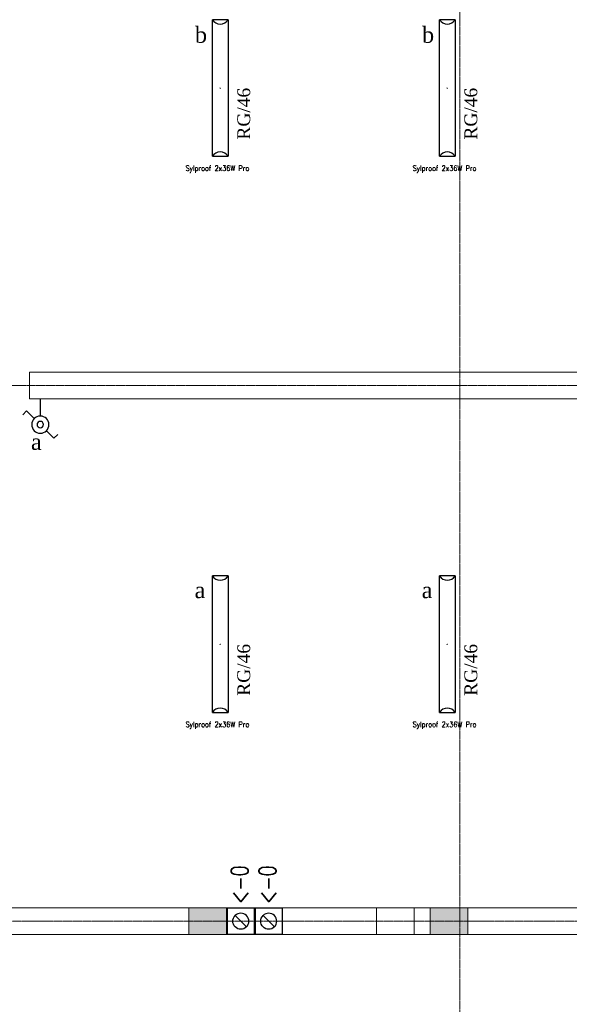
# Model space of a CAD drawing. Header units: centimetres. Extents: x 88729 to 133553, y -16225 to 14174.
# Tile 2 of 231: x 92333 to 92846, y -15158 to -14239. Entities that reach past the tile are written whole.
import ezdxf
from ezdxf.enums import TextEntityAlignment as Align

# ---------------------------------------------------------------- set-up
doc = ezdxf.new("R2010")
doc.units = ezdxf.units.CM
doc.linetypes.add('CENTER2', pattern=[1.125, 0.75, -0.125, 0.125, -0.125])
for name, color, linetype in [('A-OS', 252, 'CENTER2'), ('A-rdzenie zelbetowe', 252, 'Continuous'), ('A-SCIANY', 252, 'Continuous'), ('A-WID', 252, 'Continuous'), ('B-IWE', 252, 'Continuous'), ('B-IWE-KAN', 252, 'Continuous'), ('E_Istn', 170, 'Continuous'), ('E_opisy siły', 5, 'Continuous'), ('E_PODKLAD', 7, 'Continuous'), ('E_siła', 5, 'Continuous'), ('R-MET-IWE', 252, 'Continuous'), ('rz_wentylacja', 252, 'Continuous')]:
    doc.layers.add(name, color=color, linetype=linetype)
doc.layers.add('E_Istn_pozostaje', color=132, linetype='Continuous', lineweight=25)
doc.layers.add('rz_zelbet', color=252, linetype='Continuous', lineweight=20)
doc.styles.add('MM_050', font='romans.shx', dxfattribs={"width": 0.8, "height": 16})
doc.styles.add('old', font='BOOKOS.TTF')
doc.styles.get("Standard").update_dxf_attribs({"font": 'txt.shx'})

# ---------------------------------------------------------------- blocks, each defined once
blk = doc.blocks.new('E_łącznik schodowy_IP44')
at = {"linetype": 'Continuous', "ltscale": 0.5}
for p, q in [((5.66, 29.66), (12.73, 36.73)), ((16.26, 33.19), (12.73, 36.73)), ((-16.26, 14.81), (-12.73, 11.27)), ((-5.66, 18.34), (-12.73, 11.27)), ((0, 0), (0, 16))]:
    blk.add_line(p, q, dxfattribs=at)
for radius in [8, 3]:
    blk.add_circle((0, 24), radius, dxfattribs=at)
at = {"linetype": 'Continuous', "ltscale": 0.5, "style": 'old', "flags": 4}
blk.add_attdef('OBWÓD', (12.73, 36.73), '', height=12, dxfattribs=at)
blk = doc.blocks.new('RLX_0046718')
at = {"ltscale": 0.1}
for p, q in [((7.25, 63.75), (-7.25, 63.75)), ((-7.25, -63.75), (-7.25, 63.75)), ((7.25, 63.75), (7.25, -63.75)), ((-0.15, 0), (0, 0)), ((0, -0.15), (0, 0.15)), ((0, 0), (0.15, 0)), ((-7.25, -63.75), (7.25, -63.75))]:
    blk.add_line(p, q, dxfattribs=at)
for centre, start, end in [((0, 68.11), 211.02961, 328.97039), ((0, -68.11), 31.02961, 148.97039)]:
    blk.add_arc(centre, 8.46, start, end, dxfattribs=at)
at = {"ltscale": 0.1, "insert": (-32.32, -72.36), "char_height": 5, "width": 65.1845, "attachment_point": 1, "style": 'MM_050'}
blk.add_mtext('Sylproof 2x36W Pro', dxfattribs=at)
at = {"ltscale": 0.1, "flags": 9}
blk.add_attdef('RLXLUM', (0, 0), '', height=0.1, dxfattribs=at)
blk = doc.blocks.new('E_opis siły')
at = {"layer": 'E_siła', "linetype": 'Continuous', "ltscale": 0.5, "style": 'old', "flags": 4}
blk.add_attdef('OBWÓD', (0, 0), '', height=12, dxfattribs=at)
blk = doc.blocks.new('IWE0W')
at = {"layer": 'B-IWE-KAN'}
blk.add_lwpolyline([(0.854, 0.854, -1), (0.146, 0.146), (0.854, 0.854, 1), (0.146, 0.146)], format="xyb", dxfattribs=at)
blk = doc.blocks.new('IWE0W011')
at = {"layer": 'B-IWE'}
blk.add_lwpolyline([(0, 0), (25, 0), (25, 25), (0, 25), (0, 0)], dxfattribs=at)
at = {"xscale": 15, "yscale": 15, "zscale": 15}
blk.add_blockref('IWE0W', (5, 5), dxfattribs=at)
at = {"layer": 'R-MET-IWE', "width": 0.75}
blk.add_attdef('NR', text='', height=9.5, dxfattribs=at).set_placement((12.5, 37), align=Align.MIDDLE)
blk = doc.blocks.new('A$Ce817dbbb')
at = {"layer": 'rz_zelbet', "lineweight": 9, "ltscale": 0.1}
h = blk.add_hatch(dxfattribs=at)
h.set_pattern_fill('ANSI33', color=252, scale=40, style=0)
h.set_pattern_definition([(45, (-34168.379, 8519.795), (-7.0710678, 7.0710678), []), (45, (-34161.308, 8519.795), (-7.0710678, 7.0710678), [5, -2.5])])
h.paths.add_polyline_path([(249.1, -25533.27), (284.1, -25533.27), (284.1, -25558.27), (249.1, -25558.27)])
h.paths.add_polyline_path([(669.1, -25533.27), (704.1, -25533.27), (704.1, -25558.27), (669.1, -25558.27)])
h.paths.add_polyline_path([(1089.1, -25533.27), (1124.1, -25533.27), (1124.1, -25558.27), (1089.1, -25558.27)])
h.paths.add_polyline_path([(1314.1, -25533.27), (1349.1, -25533.27), (1349.1, -25558.27), (1314.1, -25558.27)])
h.paths.add_polyline_path([(1509.1, -25533.27), (1544.1, -25533.27), (1544.1, -25558.27), (1509.1, -25558.27)])
at = {"layer": 'A-OS', "color": 252, "lineweight": 9, "ltscale": 2}
for p, q in [((1341.6, -26622.56), (1341.6, -22825.03)), ((-153.4, -25045.77), (3298.95, -25045.77)), ((-2558.23, -25545.77), (3298.95, -25545.77))]:
    blk.add_line(p, q, dxfattribs=at)
at = {"layer": 'A-rdzenie zelbetowe', "color": 252, "lineweight": 9, "ltscale": 0.1}
for points in [[(1089.1, -25533.27), (1124.1, -25533.27), (1124.1, -25558.27), (1089.1, -25558.27)], [(1314.1, -25533.27), (1349.1, -25533.27), (1349.1, -25558.27), (1314.1, -25558.27)]]:
    blk.add_lwpolyline(points, close=True, dxfattribs=at)
at = {"layer": 'A-SCIANY', "color": 252, "lineweight": 9, "ltscale": 3}
for p, q in [((940.6, -25058.27), (940.6, -25033.27)), ((940.6, -25033.27), (1524.1, -25033.27)), ((940.6, -25058.27), (1524.1, -25058.27)), ((806.1, -25533.27), (1264.1, -25533.27)), ((1264.1, -25558.27), (1264.1, -25533.27)), ((1299.1, -25533.27), (1454.1, -25533.27)), ((1299.1, -25558.27), (1299.1, -25533.27)), ((806.1, -25558.27), (1264.1, -25558.27)), ((1299.1, -25558.27), (1634.1, -25558.27))]:
    blk.add_line(p, q, dxfattribs=at)
at = {"layer": 'A-WID', "color": 252, "lineweight": 9}
for p, q in [((1299.1, -25533.27), (1264.1, -25533.27)), ((1264.1, -25558.27), (1299.1, -25558.27))]:
    blk.add_line(p, q, dxfattribs=at)
at = {"layer": 'rz_wentylacja', "color": 252, "lineweight": 9}
ref = blk.add_blockref('IWE0W011', (1125.1, -25533.27), dxfattribs=dict(at, xscale=-1, rotation=180))
ref.add_attrib('NR', '<-0', (1144.46, -25529.67), dxfattribs={"layer": 'R-MET-IWE', "height": 16, "rotation": 90, "width": 0.75})
ref = blk.add_blockref('IWE0W011', (1151.1, -25533.27), dxfattribs=dict(at, xscale=-1, rotation=180))
ref.add_attrib('NR', '<-0', (1170.46, -25529.67), dxfattribs={"layer": 'R-MET-IWE', "height": 16, "rotation": 90, "width": 0.75})
at = {"layer": 'R-MET-IWE', "color": 252, "lineweight": 9, "width": 0.75}
for tag, rotation, p in [('0-', 90, (-1139.05, -4143.61)), ('0-', 90, (-1113.05, -4143.61)), ('0-', 90, (-1087.05, -4143.61)), ('2-', 90, (-796.05, -4143.61)), ('2-', 90, (-505.05, -4143.61)), ('0-', 90, (-480.05, -4143.61)), ('0-', 90, (-456.05, -4143.61)), ('2-', 90, (-166.05, -4143.61)), ('2-', 90, (-625.66, -4833.61)), ('2-', 90, (-599.66, -4833.61)), ('2-', 90, (-573.66, -4833.61)), ('0-', 180, (-2169.64, -4848.47)), ('0-', 180, (-2169.64, -4873.47)), ('0-', 180, (-2169.64, -4899.47)), ('-2', 90, (-1661.47, -4961.65)), ('-2', 90, (-1636.47, -4961.65)), ('0-', 270, (-1489.78, -4968.06)), ('0-', 270, (-1464.78, -4968.06)), ('0-', 270, (-1439.78, -4968.06)), ('0-', 270, (-1364.78, -4968.06)), ('0-', 270, (-1339.78, -4968.06)), ('0-', 270, (-1314.78, -4968.06)), ('0-', 270, (328.22, -4968.06)), ('0-', 270, (354.22, -4968.06)), ('0-', 270, (1256.22, -4968.06)), ('0-', 270, (1282.22, -4968.06)), ('0-', 90, (-513.05, -5496.61)), ('0-', 90, (-487.05, -5496.61)), ('K.S.-', 90, (-487.05, -5766.11)), ('0-', 90, (-513.05, -5766.11)), ('1-', 90, (-539.05, -6114.61)), ('0-', 90, (-513.05, -6114.61)), ('0-', 90, (-487.05, -6114.61)), ('0-', 90, (301.95, -6545.61)), ('0-', 90, (327.95, -6545.61)), ('0-', 90, (353.95, -6545.61)), ('0-', 90, (416.11, -6545.61)), ('0-', 90, (1255.95, -6545.61)), ('0-', 90, (1281.95, -6545.61)), ('1-', 90, (2382.95, -6845.61)), ('1-', 90, (2408.95, -6845.61)), ('1-', 90, (2434.95, -6845.61)), ('1-', 90, (2827.95, -6845.61)), ('1-', 90, (2853.95, -6845.61)), ('1-', 90, (2879.95, -6845.61)), ('<-2', 90, (-910.64, -10482.41)), ('2->', 90, (-718.15, -10854.38)), ('2->', 90, (-692.15, -10854.38)), ('2->', 90, (-744.15, -10870.8)), ('-0', 90, (-186.09, -12450.12)), ('1-', 90, (2264.47, -12866.38)), ('1-', 90, (2290.47, -12866.38)), ('1-', 90, (2316.47, -12866.38)), ('1-', 90, (2709.47, -12866.38)), ('1-', 90, (2735.47, -12866.38)), ('1-', 90, (2761.47, -12866.38)), ('<-KL', 90, (-700.01, -16780.91)), ('-0', 90, (-179.94, -18957.53)), ('0->', 90, (-1257.53, -23179.05)), ('0->', 90, (-1231.53, -23179.05)), ('0->', 90, (-1205.53, -23179.05)), ('0->', 90, (-600.53, -23179.05)), ('0->', 90, (-574.53, -23179.05)), ('0->', 90, (-1692.53, -24074.05)), ('0->', 90, (-1666.53, -24074.05)), ('0->', 90, (-1640.53, -24074.05)), ('0->', 90, (-1486.53, -24074.05)), ('0->', 90, (-1460.53, -24074.05)), ('0->', 90, (-1434.53, -24074.05)), ('<-0', 90, (-499.82, -24383.56)), ('<-0', 90, (-298.11, -24383.56)), ('<-0', 180, (-587.12, -25088.86)), ('<-0', 270, (-496.63, -25202.68)), ('<-0', 180, (-1353.25, -25419.36)), ('<-0', 180, (-1187.25, -25444.1)), ('<-0', 90, (-179.61, -25454.22)), ('<-0', 90, (-69.59, -26375.36)), ('<-0', 90, (-43.59, -26375.36))]:
    blk.add_attdef(tag, text='', height=17, rotation=rotation, dxfattribs=at).set_placement(p, align=Align.MIDDLE)
for tag, p in [('2-', (1424.81, -4179.2)), ('2-', (1424.81, -4205.2)), ('K.S.-', (-76.89, -4264.2)), ('KL-', (-613.13, -4292.18)), ('1-', (-613.13, -4312.18)), ('1-', (-613.13, -4332.18)), ('K.S.-', (1414.13, -4333.66)), ('0-', (-70.19, -4341.2)), ('0-', (469.81, -4341.2)), ('1-', (-613.13, -4352.18)), ('0-', (1424.81, -4361.2)), ('0-', (-70.19, -4367.2)), ('1-', (469.81, -4367.2)), ('0-', (1099.81, -4368.2)), ('1-', (-70.19, -4393.2)), ('1-', (469.81, -4393.2)), ('2-', (1424.81, -4387.2)), ('1-', (1099.81, -4394.2)), ('2-', (-70.19, -4419.2)), ('2-', (1099.81, -4420.2)), ('2-', (1424.81, -4413.2)), ('K.S.-', (-76.89, -4445.2)), ('2-', (469.81, -4444.2)), ('2-', (1099.81, -4446.2)), ('2-', (469.81, -4470.2)), ('2-', (-825.19, -4496.2)), ('2-', (-825.19, -4522.2)), ('2-', (-70.19, -4574.2)), ('2-', (-70.19, -4600.2)), ('K.S.-', (1089.13, -4600.66)), ('2-', (1099.81, -4653.2)), ('2-', (-70.19, -4669.2)), ('2-', (1099.81, -4679.2)), ('1-', (-70.19, -4695.2)), ('-1', (1806.78, -4690.78)), ('2-', (1099.81, -4705.2)), ('K.S.-', (-73.2, -4721.2)), ('-1', (1806.78, -4716.3)), ('-1', (1806.78, -4743.07)), ('FR-', (-70.19, -4747.2)), ('0-', (-1066.19, -6382.7)), ('0-', (-1066.19, -6408.7)), ('2-', (1729.81, -6586.2)), ('2-', (1729.81, -6612.2)), ('2-', (1729.81, -6638.2)), ('2-', (1729.81, -6664.2)), ('K.S.-', (469.81, -6788.2)), ('1-', (-962.19, -6915.2)), ('1-', (-460.19, -6923.2)), ('1-', (469.81, -6923.2)), ('2-', (1729.81, -6923.2)), ('1-', (-460.19, -6949.2)), ('1-', (469.81, -6949.2)), ('2-', (1729.81, -6949.2)), ('K.S.-', (2901.81, -6960.2)), ('2-', (1729.81, -6975.2)), ('2-', (1729.81, -7001.2)), ('2-', (-460.19, -7026.2)), ('0-', (469.81, -7026.2)), ('2-', (-460.19, -7052.2)), ('0-', (469.81, -7052.2)), ('2-', (-460.19, -7078.2)), ('2-', (469.81, -7078.2)), ('1-', (2901.81, -7088.2)), ('2-', (469.81, -7104.2)), ('1-', (2901.81, -7114.2)), ('0-', (1729.81, -7131.2)), ('2-', (-460.19, -7141.2)), ('0-', (1729.81, -7157.2)), ('2-', (-460.19, -7167.2)), ('2-', (469.81, -7181.2)), ('2-', (1729.81, -7183.2)), ('0-', (-460.19, -7193.2)), ('2-', (469.81, -7207.2)), ('2-', (1729.81, -7209.2)), ('K.S.-', (-470.87, -7217.66)), ('2-', (469.81, -7233.2)), ('2-', (1729.81, -7235.2)), ('1-', (-460.19, -7245.2)), ('2-', (469.81, -7259.2)), ('2-', (1729.81, -7261.2)), ('2-', (1729.81, -7287.2)), ('2-', (-460.19, -7297.2)), ('2->', (-943.67, -10542.97)), ('-1', (1688.29, -10711.55)), ('-1', (1688.29, -10737.55)), ('-1', (1688.29, -10763.55)), ('<-2', (1685.55, -12605.39)), ('2->', (1611.33, -12636.47)), ('2->', (1611.33, -12658.97)), ('2->', (1590.77, -12684.97)), ('K.S.-', (2783.33, -12980.97)), ('2->', (-578.67, -13046.97)), ('2->', (-578.67, -13072.97)), ('<-2', (-476.88, -13105.94)), ('1-', (2783.33, -13108.97)), ('1-', (2783.33, -13134.97)), ('<-1', (-610.79, -16857.83)), ('<-1', (-610.79, -16877.83)), ('<-1', (1688.29, -17218.96)), ('<-1', (1688.29, -17244.96)), ('<-1', (1688.29, -17270.96)), ('<-1', (-478.91, -18553.43)), ('<-0', (-2287.98, -23879.57)), ('<-0', (-2287.98, -23905.57)), ('<-0', (-2287.98, -23931.57)), ('<-0', (-343.08, -24738.18)), ('<-0', (-478.91, -25059.68))]:
    blk.add_attdef(tag, text='', height=17, dxfattribs=at).set_placement(p, align=Align.MIDDLE)

msp = doc.modelspace()

# ---------------------------------------------------------------- block references
at = {"layer": 'E_Istn'}
for p in [(92520.27, -14302.75, 300), (92731.96, -14302.75, 300), (92520.27, -14821.81, 300), (92731.96, -14821.81, 300)]:
    msp.add_blockref('RLX_0046718', p, dxfattribs=at)
at = {"layer": 'E_Istn_pozostaje', "xscale": -1, "rotation": 180}
msp.add_blockref('E_łącznik schodowy_IP44', (92352.48, -14592.88), dxfattribs=at)
at = {"layer": 'E_opisy siły', "linetype": 'Continuous'}
ref = msp.add_blockref('E_opis siły', (92548.15, -14290.47, -600), dxfattribs=dict(at, xscale=-1, rotation=90))
ref.add_attrib('OBWÓD', 'RG/46', (92548.15, -14350.89, -600), dxfattribs={"color": 3, "linetype": 'Continuous', "ltscale": 0.5, "height": 12, "rotation": 90, "style": 'old'})
ref = msp.add_blockref('E_opis siły', (92759.84, -14290.47, -600), dxfattribs=dict(at, xscale=-1, rotation=90))
ref.add_attrib('OBWÓD', 'RG/46', (92759.84, -14350.89, -600), dxfattribs={"color": 3, "linetype": 'Continuous', "ltscale": 0.5, "height": 12, "rotation": 90, "style": 'old'})
ref = msp.add_blockref('E_opis siły', (92548.15, -14809.53, -600), dxfattribs=dict(at, xscale=-1, rotation=90))
ref.add_attrib('OBWÓD', 'RG/46', (92548.15, -14869.95, -600), dxfattribs={"color": 3, "linetype": 'Continuous', "ltscale": 0.5, "height": 12, "rotation": 90, "style": 'old'})
ref = msp.add_blockref('E_opis siły', (92759.84, -14809.53, -600), dxfattribs=dict(at, xscale=-1, rotation=90))
ref.add_attrib('OBWÓD', 'RG/46', (92759.84, -14869.95, -600), dxfattribs={"color": 3, "linetype": 'Continuous', "ltscale": 0.5, "height": 12, "rotation": 90, "style": 'old'})
at = {"layer": 'E_PODKLAD'}
msp.add_blockref('A$Ce817dbbb', (91401.87, 10465.39), dxfattribs=at)

# ---------------------------------------------------------------- texts
at = {"layer": 'E_Istn', "style": 'old'}
for s, p in [('b', (92496.62, -14260.54, 300)), ('b', (92708.31, -14260.54, 300)), ('a', (92496.36, -14778.83, 300)), ('a', (92708.05, -14778.83, 300))]:
    msp.add_text(s, height=15, dxfattribs=at).set_placement(p)
at = {"layer": 'E_Istn_pozostaje', "style": 'old'}
msp.add_text('a', height=15, dxfattribs=at).set_placement((92343.79, -14640.45))

doc.saveas('drawing.dxf')
